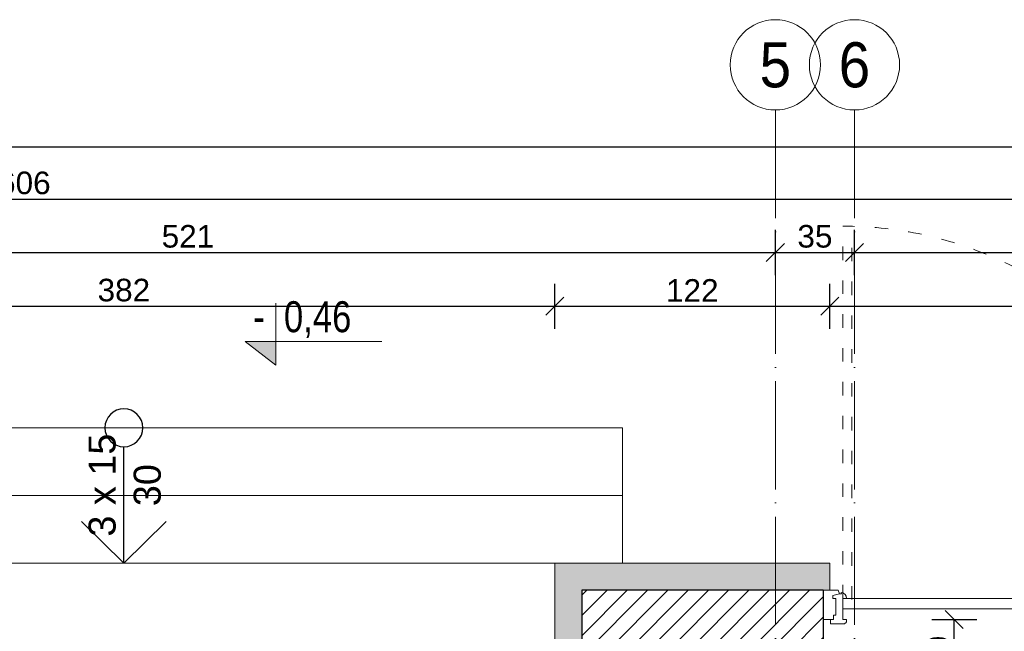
# Model space of a CAD drawing. Header units: millimetres. Extents: x 6506 to 39690, y 6022 to 25261.
# Tile 43 of 59: x 14975 to 15412, y 19620 to 19892. Entities that reach past the tile are written whole.
import ezdxf
from ezdxf.enums import TextEntityAlignment as Align

# ---------------------------------------------------------------- set-up
doc = ezdxf.new("R2010")
doc.units = ezdxf.units.MM
for name, pattern in [('ACAD_ISO03W100', [30, 12, -18]), ('ACAD_ISO04W100', [30, 24, -3, 0, -3]), ('Osie$0$CONTINOUS', [0])]:
    doc.linetypes.add(name, pattern=pattern)
doc.layers.add('A_HATCH', color=7, linetype='Continuous', lineweight=5, true_color=0x999999)
doc.layers.add('A_IZOLEACJA TERMI_PROJEKTOWANA', color=7, linetype='Continuous', lineweight=15, true_color=0x0089b6)
for name, color, linetype, lineweight in [('A_KONST_ISTNIEJĄCE', 83, 'Continuous', 25), ('A_OPISY', 40, 'Continuous', 9), ('A_OSIE KONSTRUKCYJNE', 150, 'ACAD_ISO04W100', 5), ('A_STOLARKA DRZWIOWA', 30, 'Continuous', 15), ('A_TEKST', 7, 'Continuous', 15), ('A_WIDOK', 141, 'Continuous', 13), ('A_WYMIAROWANIE', 7, 'Continuous', 9)]:
    doc.layers.add(name, color=color, linetype=linetype, lineweight=lineweight)
doc.layers.add('AA OPISY', color=40, linetype='Continuous')
doc.styles.add('APLUS', font='arial.ttf', dxfattribs={"width": 0.6})
doc.styles.add('DEMIURG_100_opisy', font='arial.ttf', dxfattribs={"width": 0.9, "height": 20})
doc.styles.get("Standard").update_dxf_attribs({"font": 'arial.ttf'})
doc.dimstyles.new('1 do 100', dxfattribs={"dimtxt": 10, "dimasz": 8, "dimexe": 10, "dimexo": 10, "dimgap": 2, "dimtad": 1, "dimdec": 0, "dimtxsty": 'Standard', "dimblk": 'OBLIQUE', "dimcen": 2.5, "dimadec": 0, "dimazin": 0, "dimtfac": 1, "dimtdec": 0, "dimtmove": 0, "dimatfit": 3, "dimldrblk": 'OBLIQUE', "dimfxl": 10, "dimfxlon": 1, "dimarcsym": 0})

# ---------------------------------------------------------------- blocks, each defined once
blk = doc.blocks.new('*U154')
at = {"layer": 'AA OPISY'}
for q in [(-103.53, 18.82), (-136.57, 0), (-103.53, -18.82)]:
    blk.add_line((-85, 0), q, dxfattribs=at)
blk.add_circle((-145, 0), 8.43, dxfattribs=at)
blk = doc.blocks.new('*U9')
blk.add_hatch(color=256).paths.add_polyline_path([(0, 0.1532), (-0.198, 0.1532), (0, 0)])
blk.add_line((0, 0.1532), (0, 0.4))
blk.add_lwpolyline([(0, 0.1532), (0, 0), (-0.198, 0.1532), (0.6852, 0.1532)])
at = {"style": 'APLUS', "width": 0.8}
blk.add_attdef('%%P_0.00', text='', height=0.2, dxfattribs=at).set_placement((-0.1457, 0.1532), align=Align.BOTTOM_LEFT)
blk = doc.blocks.new('OSI')
at = {"layer": 'A_OSIE KONSTRUKCYJNE', "ltscale": 2}
for p, q in [((18349.85, 22227.01), (18349.85, 19966.92)), ((18384.92, 22227.01), (18384.92, 19966.92))]:
    blk.add_line(p, q, dxfattribs=at)
at = {"layer": 'A_OSIE KONSTRUKCYJNE', "linetype": 'Continuous'}
for centre in [(18349.85, 22247.01), (18384.92, 22247.01)]:
    blk.add_circle(centre, 20, dxfattribs=at)
at = {"layer": 'A_OSIE KONSTRUKCYJNE', "linetype": 'Osie$0$CONTINOUS', "style": 'DEMIURG_100_opisy', "width": 0.9}
for s, p in [('6', (18384.92, 22247.01)), ('5', (18349.85, 22247.01))]:
    blk.add_text(s, height=20, dxfattribs=at).set_placement(p, align=Align.MIDDLE_CENTER)
blk = doc.blocks.new('_Oblique')
at = {"color": 0, "linetype": 'ByBlock', "lineweight": -2}
blk.add_line((-0.5, -0.5), (0.5, 0.5), dxfattribs=at)
blk = doc.blocks.new('*D290')
at = {"layer": 'A_WYMIAROWANIE', "color": 0, "lineweight": -2, "ltscale": 2, "transparency": 16777216}
for p, q in [((14830.26, 19754.53), (14830.26, 19774.53)), ((15212.26, 19754.53), (15212.26, 19774.53)), ((14830.26, 19764.53), (15212.26, 19764.53))]:
    blk.add_line(p, q, dxfattribs=at)
at = {"layer": 'Defpoints', "color": 0, "ltscale": 2, "transparency": 16777216}
for p in [(15212.26, 19764.53), (14830.26, 19650.66), (15212.26, 19650.66)]:
    blk.add_point(p, dxfattribs=at)
at = {"layer": 'A_WYMIAROWANIE', "color": 0, "lineweight": -2, "ltscale": 2, "transparency": 16777216, "xscale": 8, "yscale": 8, "zscale": 8, "rotation": 180}
blk.add_blockref('_Oblique', (14830.26, 19764.53), dxfattribs=at)
at = {"layer": 'A_WYMIAROWANIE', "color": 0, "lineweight": -2, "ltscale": 2, "transparency": 16777216, "xscale": 8, "yscale": 8, "zscale": 8}
blk.add_blockref('_Oblique', (15212.26, 19764.53), dxfattribs=at)
at = {"layer": 'A_WYMIAROWANIE', "color": 0, "ltscale": 2, "transparency": 16777216, "insert": (15021.26, 19771.64), "char_height": 10, "attachment_point": 5}
blk.add_mtext('382', dxfattribs=at)
blk = doc.blocks.new('*D291')
at = {"layer": 'A_WYMIAROWANIE', "color": 0, "lineweight": -2, "ltscale": 2, "transparency": 16777216}
for p, q in [((15212.26, 19754.53), (15212.26, 19774.53)), ((15334.26, 19754.53), (15334.26, 19774.53)), ((15212.26, 19764.53), (15334.26, 19764.53))]:
    blk.add_line(p, q, dxfattribs=at)
at = {"layer": 'Defpoints', "color": 0, "ltscale": 2, "transparency": 16777216}
for p in [(15334.26, 19764.53), (15212.26, 19650.66), (15334.26, 19650.66)]:
    blk.add_point(p, dxfattribs=at)
at = {"layer": 'A_WYMIAROWANIE', "color": 0, "lineweight": -2, "ltscale": 2, "transparency": 16777216, "xscale": 8, "yscale": 8, "zscale": 8, "rotation": 180}
blk.add_blockref('_Oblique', (15212.26, 19764.53), dxfattribs=at)
at = {"layer": 'A_WYMIAROWANIE', "color": 0, "lineweight": -2, "ltscale": 2, "transparency": 16777216, "xscale": 8, "yscale": 8, "zscale": 8}
blk.add_blockref('_Oblique', (15334.26, 19764.53), dxfattribs=at)
at = {"layer": 'A_WYMIAROWANIE', "color": 0, "ltscale": 2, "transparency": 16777216, "insert": (15273.26, 19771.55), "char_height": 10, "attachment_point": 5}
blk.add_mtext('122', dxfattribs=at)
blk = doc.blocks.new('*D292')
at = {"layer": 'A_WYMIAROWANIE', "color": 0, "lineweight": -2, "ltscale": 2, "transparency": 16777216}
for p, q in [((15334.26, 19754.53), (15334.26, 19774.53)), ((15678.26, 19754.53), (15678.26, 19774.53)), ((15334.26, 19764.53), (15678.26, 19764.53))]:
    blk.add_line(p, q, dxfattribs=at)
at = {"layer": 'Defpoints', "color": 0, "ltscale": 2, "transparency": 16777216}
for p in [(15678.26, 19764.53), (15334.26, 19650.66), (15678.26, 19650.66)]:
    blk.add_point(p, dxfattribs=at)
at = {"layer": 'A_WYMIAROWANIE', "color": 0, "lineweight": -2, "ltscale": 2, "transparency": 16777216, "xscale": 8, "yscale": 8, "zscale": 8, "rotation": 180}
blk.add_blockref('_Oblique', (15334.26, 19764.53), dxfattribs=at)
at = {"layer": 'A_WYMIAROWANIE', "color": 0, "lineweight": -2, "ltscale": 2, "transparency": 16777216, "xscale": 8, "yscale": 8, "zscale": 8}
blk.add_blockref('_Oblique', (15678.26, 19764.53), dxfattribs=at)
at = {"layer": 'A_WYMIAROWANIE', "color": 0, "ltscale": 2, "transparency": 16777216, "insert": (15506.26, 19771.64), "char_height": 10, "attachment_point": 5}
blk.add_mtext('344', dxfattribs=at)
blk = doc.blocks.new('*D302')
at = {"layer": 'A_WYMIAROWANIE', "color": 0, "lineweight": -2, "ltscale": 2, "transparency": 16777216}
for p, q in [((14789.26, 19778.36), (14789.26, 19798.36)), ((15310.08, 19778.36), (15310.08, 19798.36)), ((14789.26, 19788.36), (15310.08, 19788.36))]:
    blk.add_line(p, q, dxfattribs=at)
at = {"layer": 'Defpoints', "color": 0, "ltscale": 2, "transparency": 16777216}
for p in [(15310.08, 19788.36), (15310.08, 19678.68), (14789.26, 19676.06)]:
    blk.add_point(p, dxfattribs=at)
at = {"layer": 'A_WYMIAROWANIE', "color": 0, "lineweight": -2, "ltscale": 2, "transparency": 16777216, "xscale": 8, "yscale": 8, "zscale": 8, "rotation": 180}
blk.add_blockref('_Oblique', (14789.26, 19788.36), dxfattribs=at)
at = {"layer": 'A_WYMIAROWANIE', "color": 0, "lineweight": -2, "ltscale": 2, "transparency": 16777216, "xscale": 8, "yscale": 8, "zscale": 8}
blk.add_blockref('_Oblique', (15310.08, 19788.36), dxfattribs=at)
at = {"layer": 'A_WYMIAROWANIE', "color": 0, "ltscale": 2, "transparency": 16777216, "insert": (15049.67, 19795.47), "char_height": 10, "attachment_point": 5}
blk.add_mtext('521', dxfattribs=at)
blk = doc.blocks.new('*D303')
at = {"layer": 'A_WYMIAROWANIE', "color": 0, "lineweight": -2, "ltscale": 2, "transparency": 16777216}
for p, q in [((15310.08, 19778.36), (15310.08, 19798.36)), ((15345.16, 19778.36), (15345.16, 19798.36)), ((15310.08, 19788.36), (15345.16, 19788.36))]:
    blk.add_line(p, q, dxfattribs=at)
at = {"layer": 'Defpoints', "color": 0, "ltscale": 2, "transparency": 16777216}
for p in [(15345.16, 19788.36), (15310.08, 19678.68), (15345.16, 19661.34)]:
    blk.add_point(p, dxfattribs=at)
at = {"layer": 'A_WYMIAROWANIE', "color": 0, "lineweight": -2, "ltscale": 2, "transparency": 16777216, "xscale": 8, "yscale": 8, "zscale": 8, "rotation": 180}
blk.add_blockref('_Oblique', (15310.08, 19788.36), dxfattribs=at)
at = {"layer": 'A_WYMIAROWANIE', "color": 0, "lineweight": -2, "ltscale": 2, "transparency": 16777216, "xscale": 8, "yscale": 8, "zscale": 8}
blk.add_blockref('_Oblique', (15345.16, 19788.36), dxfattribs=at)
at = {"layer": 'A_WYMIAROWANIE', "color": 0, "ltscale": 2, "transparency": 16777216, "insert": (15327.62, 19795.47), "char_height": 10, "attachment_point": 5}
blk.add_mtext('35', dxfattribs=at)
blk = doc.blocks.new('*D304')
at = {"layer": 'A_WYMIAROWANIE', "color": 0, "lineweight": -2, "ltscale": 2, "transparency": 16777216}
for p, q in [((15345.16, 19778.36), (15345.16, 19798.36)), ((15733.26, 19778.36), (15733.26, 19798.36)), ((15345.16, 19788.36), (15733.26, 19788.36))]:
    blk.add_line(p, q, dxfattribs=at)
at = {"layer": 'Defpoints', "color": 0, "ltscale": 2, "transparency": 16777216}
for p in [(15733.26, 19788.36), (15733.26, 19684.44), (15345.16, 19661.34)]:
    blk.add_point(p, dxfattribs=at)
at = {"layer": 'A_WYMIAROWANIE', "color": 0, "lineweight": -2, "ltscale": 2, "transparency": 16777216, "xscale": 8, "yscale": 8, "zscale": 8, "rotation": 180}
blk.add_blockref('_Oblique', (15345.16, 19788.36), dxfattribs=at)
at = {"layer": 'A_WYMIAROWANIE', "color": 0, "lineweight": -2, "ltscale": 2, "transparency": 16777216, "xscale": 8, "yscale": 8, "zscale": 8}
blk.add_blockref('_Oblique', (15733.26, 19788.36), dxfattribs=at)
at = {"layer": 'A_WYMIAROWANIE', "color": 0, "ltscale": 2, "transparency": 16777216, "insert": (15539.21, 19795.47), "char_height": 10, "attachment_point": 5}
blk.add_mtext('388', dxfattribs=at)
blk = doc.blocks.new('*D307')
at = {"layer": 'A_WYMIAROWANIE', "color": 0, "lineweight": -2, "ltscale": 2, "transparency": 16777216}
for p, q in [((14170.26, 19802.03), (14170.26, 19822.03)), ((15776.26, 19802.03), (15776.26, 19822.03)), ((14170.26, 19812.03), (15776.26, 19812.03))]:
    blk.add_line(p, q, dxfattribs=at)
at = {"layer": 'Defpoints', "color": 0, "ltscale": 2, "transparency": 16777216}
for p in [(15776.26, 19812.03), (14170.26, 19655.66), (15776.26, 19650.66)]:
    blk.add_point(p, dxfattribs=at)
at = {"layer": 'A_WYMIAROWANIE', "color": 0, "lineweight": -2, "ltscale": 2, "transparency": 16777216, "xscale": 8, "yscale": 8, "zscale": 8, "rotation": 180}
blk.add_blockref('_Oblique', (14170.26, 19812.03), dxfattribs=at)
at = {"layer": 'A_WYMIAROWANIE', "color": 0, "lineweight": -2, "ltscale": 2, "transparency": 16777216, "xscale": 8, "yscale": 8, "zscale": 8}
blk.add_blockref('_Oblique', (15776.26, 19812.03), dxfattribs=at)
at = {"layer": 'A_WYMIAROWANIE', "color": 0, "ltscale": 2, "transparency": 16777216, "insert": (14973.26, 19819.14), "char_height": 10, "attachment_point": 5}
blk.add_mtext('1606', dxfattribs=at)
blk = doc.blocks.new('*D308')
at = {"layer": 'A_WYMIAROWANIE', "color": 0, "lineweight": -2, "ltscale": 2, "transparency": 16777216}
for p, q in [((13281.26, 19825.06), (13281.26, 19845.06)), ((15776.26, 19825.06), (15776.26, 19845.06)), ((15776.26, 19835.06), (13281.26, 19835.06))]:
    blk.add_line(p, q, dxfattribs=at)
at = {"layer": 'Defpoints', "color": 0, "ltscale": 2, "transparency": 16777216}
for p in [(13281.26, 19835.06), (15776.26, 19650.66), (13281.26, 19585.66)]:
    blk.add_point(p, dxfattribs=at)
at = {"layer": 'A_WYMIAROWANIE', "color": 0, "lineweight": -2, "ltscale": 2, "transparency": 16777216, "xscale": 8, "yscale": 8, "zscale": 8, "rotation": 180}
blk.add_blockref('_Oblique', (13281.26, 19835.06), dxfattribs=at)
at = {"layer": 'A_WYMIAROWANIE', "color": 0, "lineweight": -2, "ltscale": 2, "transparency": 16777216, "xscale": 8, "yscale": 8, "zscale": 8}
blk.add_blockref('_Oblique', (15776.26, 19835.06), dxfattribs=at)
at = {"layer": 'A_WYMIAROWANIE', "color": 0, "ltscale": 2, "transparency": 16777216, "insert": (14528.76, 19842.17), "char_height": 10, "attachment_point": 5}
blk.add_mtext('2495', dxfattribs=at)
blk = doc.blocks.new('*D325')
at = {"layer": 'A_WYMIAROWANIE', "color": 0, "lineweight": -2, "ltscale": 2, "transparency": 16777216}
for p, q in [((15936.59, 19650.66), (15956.59, 19650.66)), ((15946.59, 17890.66), (15946.59, 19650.66)), ((15936.59, 17890.66), (15956.59, 17890.66))]:
    blk.add_line(p, q, dxfattribs=at)
at = {"layer": 'Defpoints', "color": 0, "ltscale": 2, "transparency": 16777216}
for p in [(15290.28, 19650.66), (15946.59, 19650.66), (15333.26, 17890.66)]:
    blk.add_point(p, dxfattribs=at)
at = {"layer": 'A_WYMIAROWANIE', "color": 0, "lineweight": -2, "ltscale": 2, "transparency": 16777216, "xscale": 8, "yscale": 8, "zscale": 8}
for p, rotation in [((15946.59, 19650.66), 90), ((15946.59, 17890.66), 270)]:
    blk.add_blockref('_Oblique', p, dxfattribs=dict(at, rotation=rotation))
at = {"layer": 'A_WYMIAROWANIE', "color": 0, "ltscale": 2, "transparency": 16777216, "insert": (15939.48, 18770.66), "char_height": 10, "attachment_point": 5, "rotation": 90}
blk.add_mtext('1760', dxfattribs=at)
blk = doc.blocks.new('*D396')
at = {"layer": 'A_WYMIAROWANIE', "color": 0, "lineweight": -2, "ltscale": 2, "transparency": 16777216}
for p, q in [((15379.41, 19625.66), (15399.41, 19625.66)), ((15389.41, 19595.66), (15389.41, 19625.66)), ((15379.41, 19595.66), (15399.41, 19595.66))]:
    blk.add_line(p, q, dxfattribs=at)
at = {"layer": 'Defpoints', "color": 0, "ltscale": 2, "transparency": 16777216}
for p in [(15331.26, 19625.66), (15389.41, 19625.66), (15331.26, 19595.66)]:
    blk.add_point(p, dxfattribs=at)
at = {"layer": 'A_WYMIAROWANIE', "color": 0, "lineweight": -2, "ltscale": 2, "transparency": 16777216, "xscale": 8, "yscale": 8, "zscale": 8}
for p, rotation in [((15389.41, 19625.66), 90), ((15389.41, 19595.66), 270)]:
    blk.add_blockref('_Oblique', p, dxfattribs=dict(at, rotation=rotation))
at = {"layer": 'A_WYMIAROWANIE', "color": 0, "ltscale": 2, "transparency": 16777216, "insert": (15382.3, 19610.66), "char_height": 10, "attachment_point": 5, "rotation": 90}
blk.add_mtext('30', dxfattribs=at)

msp = doc.modelspace()

# ---------------------------------------------------------------- hatches: boundary and pattern name
at = {"layer": 'A_HATCH'}
h = msp.add_hatch(dxfattribs=at)
h.set_pattern_fill('ANSI31', color=256, scale=2)
h.set_pattern_definition([(45, (-1713.23, 355.087), (-4.490128, 4.490128), [])])
h.paths.add_polyline_path([(15764.26, 19638.66), (15681.26, 19638.66), (15681.26, 19625.66), (15681.26, 19595.66), (15721.26, 19595.66), (15721.26, 19288.66), (15764.26, 19288.66)])
h.paths.add_polyline_path([(15764.26, 19133.66), (15756.26, 19133.66), (15721.26, 19133.66), (15721.26, 19015.66), (15764.26, 19015.66)])
h.paths.add_polyline_path([(15764.26, 18860.66), (15721.26, 18860.66), (15721.26, 18636.66), (15691.26, 18636.66), (15691.26, 18571.66), (15721.26, 18571.66), (15721.26, 18209.66), (15360.26, 18209.66), (15336.26, 18209.66), (15294.26, 18209.66), (15294.26, 18166.66), (15764.26, 18166.66)])
h.paths.add_polyline_path([(15331.26, 19638.66), (15224.26, 19638.66), (15224.26, 19597.66), (15255.26, 19597.66), (15255.26, 19471.66), (15298.26, 19471.66), (15298.26, 19595.66), (15331.26, 19595.66)])
h.paths.add_polyline_path([(15290.26, 18636.81), (15312.76, 18636.81), (15312.76, 18622.81), (15290.26, 18622.81), (15290.26, 18603.91), (15312.76, 18603.91), (15312.76, 18589.91), (15290.26, 18589.91), (15290.26, 18458.66), (15360.26, 18458.66), (15360.26, 18497.22), (15337.76, 18497.22), (15337.76, 18511.22), (15360.26, 18511.22), (15360.26, 18552.14), (15337.76, 18552.14), (15337.76, 18566.14), (15360.26, 18566.14), (15360.26, 18571.66), (15485.26, 18571.66), (15485.26, 18636.66), (15360.26, 18636.66), (15360.26, 19428.66), (15360.26, 19471.66), (15255.26, 19471.66), (15209.26, 19471.66), (15209.26, 19428.66), (15290.26, 19428.66), (15290.26, 18702.03), (15312.76, 18702.03), (15312.76, 18688.03), (15290.26, 18688.03)])
at = {"layer": 'A_IZOLEACJA TERMI_PROJEKTOWANA', "ltscale": 2}
h = msp.add_hatch(dxfattribs=at)
h.set_pattern_fill('HONEY', color=256)
h.set_pattern_definition([(0, (-3039.7677, -2375.465), (4.7625, 2.74963064), [3.175, -6.35]), (120, (-3039.7677, -2375.465), (-4.7625, 2.74963066), [3.175, -6.35]), (60, (-3039.7677, -2375.465), (1e-08, 5.4992613), [-6.35, 3.175])])
h.paths.add_polyline_path([(15255.26, 19597.66), (15224.26, 19597.66), (15224.26, 19607.66), (15212.26, 19607.66), (15212.26, 19585.66), (15243.26, 19585.66), (15243.26, 19483.66), (15204.26, 19483.66), (15204.26, 19471.66), (15209.26, 19471.66), (15255.26, 19471.66)])
h.paths.add_polyline_path([(15310.08, 19650.66), (15212.26, 19650.66), (15212.26, 19607.66), (15224.26, 19607.66), (15224.26, 19638.66), (15310.08, 19638.66)])
h.paths.add_polyline_path([(15334.26, 19650.66), (15310.08, 19650.66), (15310.08, 19638.66), (15331.26, 19638.66), (15334.26, 19638.66)])
h.paths.add_polyline_path([(15700.97, 19650.66), (15678.26, 19650.66), (15678.26, 19638.66), (15681.26, 19638.66), (15700.97, 19638.66)])

# ---------------------------------------------------------------- linework, layer by layer
msp.add_line((15334.26, 19650.66), (15334.26, 19638.66), dxfattribs=at)
msp.add_lwpolyline([(15204.26, 19483.66), (15243.26, 19483.66), (15243.26, 19585.66), (15212.26, 19585.66), (15212.26, 19650.66), (15334.26, 19650.66)], dxfattribs=at)
at = {"layer": 'A_KONST_ISTNIEJĄCE', "ltscale": 2}
msp.add_line((15331.26, 19638.66), (15331.26, 19595.66), dxfattribs=at)
msp.add_lwpolyline([(15331.26, 19638.66), (15224.26, 19638.66), (15224.26, 19597.66), (15255.26, 19597.66), (15255.26, 19471.66), (15209.26, 19471.66)], dxfattribs=at)
at = {"layer": 'A_STOLARKA DRZWIOWA', "linetype": 'ACAD_ISO03W100', "ltscale": 0.5, "transparency": 33554559}
for p, q in [((15340.01, 19635), (15340.01, 19800)), ((15343.98, 19634.49), (15343.98, 19799.49))]:
    msp.add_line(p, q, dxfattribs=at)
at = {"layer": 'A_STOLARKA DRZWIOWA', "transparency": 33554559}
for p, q in [((15331.26, 19638.66), (15337.94, 19638.66)), ((15331.26, 19638.66), (15331.26, 19625.66)), ((15337.94, 19638.66), (15338.52, 19637.11)), ((15335.49, 19636.26), (15338.52, 19637.11)), ((15335.49, 19634.93), (15335.49, 19636.26)), ((15336.87, 19634.93), (15335.49, 19634.93)), ((15336.87, 19627.6), (15336.87, 19634.93)), ((15338.52, 19637.11), (15339.37, 19637.11)), ((15339.37, 19637.11), (15339.27, 19637.65)), ((15340.01, 19625.68), (15340.01, 19635)), ((15340.01, 19635), (15341.64, 19635)), ((15331.26, 19625.66), (15334.46, 19625.66)), ((15334.46, 19625.66), (15334.46, 19623.75)), ((15334.46, 19625.66), (15335.85, 19625.66)), ((15335.85, 19625.66), (15335.85, 19627.6)), ((15335.85, 19627.6), (15336.87, 19627.6)), ((15341.59, 19625.68), (15340.01, 19625.68)), ((15341.59, 19624.63), (15341.59, 19625.68)), ((15334.46, 19623.75), (15340.31, 19623.75))]:
    msp.add_line(p, q, dxfattribs=at)
msp.add_lwpolyline([(15510.43, 19635), (15340.01, 19635), (15340.01, 19630.34), (15510.43, 19630.34)], dxfattribs=at)
at = {"layer": 'A_STOLARKA DRZWIOWA', "linetype": 'ACAD_ISO03W100', "ltscale": 0.5, "transparency": 33554559}
msp.add_arc((15340.55, 19634.29), 165.71, 0.2449, 90.1867, dxfattribs=at)
at = {"layer": 'A_STOLARKA DRZWIOWA', "transparency": 33554559}
for centre, radius, start, end in [((15339.13, 19635.14), 2.51, 356.8105, 86.8105), ((15340.23, 19625.24), 1.5, 273.3553, 335.6854)]:
    msp.add_arc(centre, radius, start, end, dxfattribs=at)
at = {"layer": 'A_WIDOK', "ltscale": 2}
for p, q in [((14800.26, 19710.66), (15242.26, 19710.66)), ((15242.26, 19710.66), (15242.26, 19650.66)), ((14800.26, 19680.66), (15242.26, 19680.66)), ((14830.26, 19650.66), (15212.26, 19650.66))]:
    msp.add_line(p, q, dxfattribs=at)

# ---------------------------------------------------------------- block references
at = {"layer": 'A_OPISY', "transparency": 33554687, "xscale": 68.67492864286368, "yscale": 68.67492864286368, "zscale": 68.67492864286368, "rotation": 1.435389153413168e-05}
msp.add_blockref('*U9', (15088.6, 19738.38), dxfattribs=at).add_auto_attribs({'%%P_0.00': '-  0,46'})
at = {"layer": 'A_OPISY', "transparency": 33554559, "xscale": -1, "rotation": 90}
msp.add_blockref('*U154', (15021.26, 19565.66), dxfattribs=at)
at = {"layer": 'A_OSIE KONSTRUKCYJNE'}
msp.add_blockref('OSI', (-3039.77, -2375.46), dxfattribs=at)

# ---------------------------------------------------------------- texts
at = {"layer": 'A_TEKST', "transparency": 33554559, "insert": (15021.69, 19685.24), "char_height": 12, "attachment_point": 5, "rotation": 90}
msp.add_mtext_dynamic_manual_height_columns('3 x 15\\P\\pxqc;30', width=91.3974, gutter_width=12.5, heights=[39.91], dxfattribs=at)

# ---------------------------------------------------------------- dimensions: what is measured, and where the dimension line sits
at = {"layer": 'A_WYMIAROWANIE', "ltscale": 2}
dim = msp.add_linear_dim(base=(13281.26, 19835.06), p1=(15776.26, 19650.66), p2=(13281.26, 19585.66), dimstyle='1 do 100', dxfattribs=at)
dim.commit()
dim.dimension.update_dxf_attribs({"geometry": '*D308', "text_midpoint": (14528.76, 19842.17)})
for base, p1, p2, picture, middle in [((15776.26, 19812.03), (14170.26, 19655.66), (15776.26, 19650.66), '*D307', (14973.26, 19819.14)), ((15310.08, 19788.36), (14789.26, 19676.06), (15310.08, 19678.68), '*D302', (15049.67, 19795.47)), ((15345.16, 19788.36), (15310.08, 19678.68), (15345.16, 19661.34), '*D303', (15327.62, 19795.47)), ((15733.26, 19788.36), (15345.16, 19661.34), (15733.26, 19684.44), '*D304', (15539.21, 19795.47)), ((15212.26, 19764.53), (14830.26, 19650.66), (15212.26, 19650.66), '*D290', (15021.26, 19771.64)), ((15334.26, 19764.53), (15212.26, 19650.66), (15334.26, 19650.66), '*D291', (15273.26, 19771.55)), ((15678.26, 19764.53), (15334.26, 19650.66), (15678.26, 19650.66), '*D292', (15506.26, 19771.64))]:
    dim = msp.add_linear_dim(base=base, p1=p1, p2=p2, dimstyle='1 do 100', override={"dimtmove": 1}, dxfattribs=at)
    dim.commit()
    dim.dimension.update_dxf_attribs({"geometry": picture, "text_midpoint": middle})
dim = msp.add_linear_dim(base=(15946.59, 19650.66), p1=(15333.26, 17890.66), p2=(15290.28, 19650.66), angle=90, dimstyle='1 do 100', dxfattribs=at)
dim.commit()
dim.dimension.update_dxf_attribs({"geometry": '*D325', "text_midpoint": (15939.48, 18770.66)})
dim = msp.add_linear_dim(base=(15389.41, 19625.66), p1=(15331.26, 19595.66), p2=(15331.26, 19625.66), angle=90, dimstyle='1 do 100', override={"dimtmove": 1}, dxfattribs=at)
dim.commit()
dim.dimension.update_dxf_attribs({"geometry": '*D396', "text_midpoint": (15382.3, 19610.66)})

doc.saveas('drawing.dxf')
